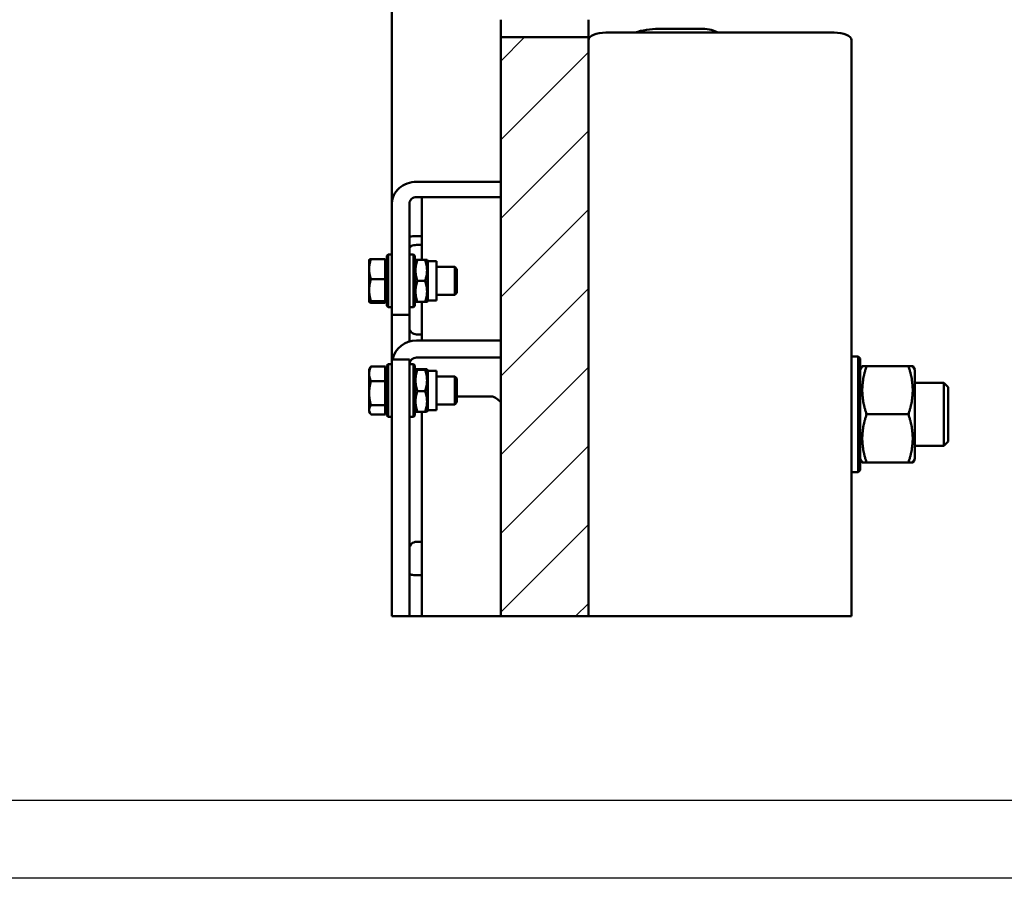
# Model space of a CAD drawing. Header units: millimetres. Extents: x 0 to 10500, y 0 to 7425.
# Tile 25 of 45: x 6548 to 7951, y 2027 to 3251. Entities that reach past the tile are written whole.
import ezdxf

# ---------------------------------------------------------------- set-up
doc = ezdxf.new("R2010")
doc.units = ezdxf.units.MM
doc.header["$LTSCALE"] = 25
for name, color, linetype, lineweight in [('Hatch (ISO)', 7, 'Continuous', 18), ('Symbol (ISO)', 7, 'Continuous', 25), ('Visible (ISO)', 7, 'Continuous', 50)]:
    doc.layers.add(name, color=color, linetype=linetype, lineweight=lineweight)

# ---------------------------------------------------------------- blocks, each defined once
blk = doc.blocks.new('PARTS LIST')
at = {"layer": 'Symbol (ISO)'}
for p, q in [((410.116, 85.535), (240, 85.535)), ((410.116, 81.093), (240, 81.093))]:
    blk.add_line(p, q, dxfattribs=at)

msp = doc.modelspace()

# ---------------------------------------------------------------- hatches: boundary and pattern name
at = {"layer": 'Hatch (ISO)'}
h = msp.add_hatch(dxfattribs=at)
h.set_pattern_fill('ANSI31', color=256, scale=635, style=0)
h.set_pattern_definition([(45, (0, 0), (-56.1266, 56.1266), [])])
h.paths.add_polyline_path([(7358.375, 2400.96), (7233.375, 2400.96), (7233.375, 3226.196), (7358.375, 3226.196)])
h.paths.add_polyline_path([(7233.375, 3626.196), (7233.375, 3551.196), (7358.375, 3551.196), (7358.375, 3626.196)])

# ---------------------------------------------------------------- linework, layer by layer
at = {"layer": 'Visible (ISO)'}
for p, q in [((7078.375, 2989.695), (7078.375, 3451.56)), ((7233.375, 3251.196), (7233.375, 3226.196)), ((7358.375, 3226.196), (7358.375, 3251.196)), ((7708.375, 3232.738), (7383.375, 3232.738)), ((7458.375, 3238.111), (7520.875, 3238.111)), ((7233.375, 3226.196), (7233.375, 2400.96)), ((7358.375, 3226.196), (7233.375, 3226.196)), ((7358.375, 2400.96), (7358.375, 3226.196)), ((7733.375, 3222.172), (7733.375, 2400.96)), ((7113.375, 3020.006), (7233.375, 3020.006)), ((7078.375, 2978.869), (7078.375, 2989.695)), ((7103.375, 2989.695), (7103.375, 2978.869)), ((7233.375, 2998.355), (7113.375, 2998.355)), ((7120.875, 2997.623), (7120.875, 2998.355)), ((7120.875, 2908.861), (7120.875, 2997.623)), ((7078.375, 2978.869), (7078.375, 2961.794)), ((7103.375, 2961.794), (7103.375, 2978.869)), ((7078.375, 2899.294), (7078.375, 2961.794)), ((7103.375, 2961.794), (7103.375, 2899.294)), ((7120.875, 2942.61), (7113.375, 2942.61)), ((7120.875, 2930.11), (7113.375, 2930.11)), ((7045.874, 2908.861), (7045.92, 2908.939)), ((7045.874, 2908.861), (7045.874, 2895.694)), ((7068.874, 2910.031), (7048.554, 2910.031)), ((7068.874, 2910.031), (7068.874, 2881.358)), ((7068.874, 2906.973), (7070.875, 2906.973)), ((7070.875, 2914.486), (7072.75, 2916.361)), ((7070.875, 2843.236), (7070.875, 2914.486)), ((7072.75, 2916.361), (7072.75, 2841.361)), ((7072.75, 2916.361), (7078.375, 2916.361)), ((7109, 2916.361), (7103.375, 2916.361)), ((7109, 2841.361), (7109, 2916.361)), ((7110.875, 2914.486), (7109, 2916.361)), ((7110.875, 2914.486), (7110.875, 2843.236)), ((7110.875, 2906.986), (7111.957, 2908.861)), ((7114.637, 2908.861), (7125.663, 2908.861)), ((7129.425, 2906.986), (7128.342, 2908.861)), ((7129.425, 2906.986), (7129.425, 2850.736)), ((7129.425, 2906.986), (7141.925, 2906.986)), ((7141.925, 2906.986), (7141.925, 2850.736)), ((7045.874, 2895.694), (7045.874, 2865.772)), ((7078.375, 2882.219), (7078.375, 2899.294)), ((7103.375, 2899.294), (7103.375, 2882.219)), ((7141.925, 2898.861), (7167.807, 2898.861)), ((7167.807, 2858.861), (7167.807, 2898.861)), ((7170.875, 2895.793), (7167.807, 2898.861)), ((7170.875, 2895.793), (7170.875, 2861.928)), ((7068.874, 2881.358), (7048.554, 2881.358)), ((7068.874, 2881.358), (7068.874, 2850.187)), ((7078.375, 2836.753), (7078.375, 2882.219)), ((7103.375, 2836.753), (7103.375, 2882.219)), ((7114.637, 2878.861), (7125.663, 2878.861)), ((7045.874, 2865.772), (7045.874, 2848.939)), ((7045.874, 2848.939), (7045.874, 2848.861)), ((7045.874, 2848.861), (7045.92, 2848.782)), ((7068.874, 2850.187), (7048.554, 2850.187)), ((7068.874, 2850.748), (7070.875, 2850.748)), ((7068.874, 2850.187), (7068.874, 2847.69)), ((7110.875, 2850.736), (7111.957, 2848.861)), ((7114.637, 2848.861), (7125.663, 2848.861)), ((7120.875, 2793.926), (7120.875, 2848.861)), ((7129.425, 2850.736), (7128.342, 2848.861)), ((7129.425, 2850.736), (7141.925, 2850.736)), ((7141.925, 2858.861), (7167.807, 2858.861)), ((7170.875, 2861.928), (7167.807, 2858.861)), ((7068.874, 2847.69), (7048.554, 2847.69)), ((7070.875, 2843.236), (7072.75, 2841.361)), ((7072.75, 2841.361), (7078.375, 2841.361)), ((7078.375, 2830.503), (7078.375, 2836.753)), ((7109, 2841.361), (7103.375, 2841.361)), ((7103.375, 2836.753), (7103.375, 2830.503)), ((7110.875, 2843.236), (7109, 2841.361)), ((7078.375, 2830.503), (7103.375, 2830.503)), ((7078.375, 2830.503), (7078.375, 2766.715)), ((7103.375, 2792.504), (7103.375, 2830.503)), ((7120.875, 2802.682), (7113.375, 2802.682)), ((7113.375, 2793.926), (7233.375, 2793.926)), ((7078.375, 2757.027), (7078.375, 2766.715)), ((7078.375, 2766.715), (7103.375, 2766.715)), ((7103.375, 2766.715), (7103.375, 2757.027)), ((7233.375, 2769.567), (7113.375, 2769.567)), ((7742.75, 2771.196), (7733.375, 2771.196)), ((7742.75, 2606.196), (7742.75, 2771.196)), ((7745.875, 2768.071), (7742.75, 2771.196)), ((7745.875, 2768.071), (7745.875, 2609.321)), ((7045.874, 2752.733), (7047.301, 2755.204)), ((7045.874, 2752.733), (7045.874, 2746.533)), ((7068.874, 2757.077), (7048.554, 2757.077)), ((7068.874, 2757.077), (7068.874, 2735.989)), ((7068.874, 2750.845), (7070.875, 2750.845)), ((7070.875, 2758.358), (7072.75, 2760.233)), ((7070.875, 2687.108), (7070.875, 2758.358)), ((7072.75, 2760.233), (7072.75, 2685.233)), ((7072.75, 2760.233), (7078.375, 2760.233)), ((7078.375, 2705.872), (7078.375, 2757.027)), ((7109, 2760.233), (7103.375, 2760.233)), ((7103.375, 2705.872), (7103.375, 2757.027)), ((7109, 2685.233), (7109, 2760.233)), ((7110.875, 2758.358), (7109, 2760.233)), ((7110.875, 2758.358), (7110.875, 2687.108)), ((7110.875, 2750.858), (7111.962, 2752.741)), ((7114.637, 2753.144), (7125.663, 2753.144)), ((7114.637, 2752.303), (7125.663, 2752.303)), ((7129.425, 2750.858), (7128.337, 2752.741)), ((7129.425, 2750.858), (7129.425, 2694.608)), ((7129.425, 2750.858), (7141.925, 2750.858)), ((7141.925, 2750.858), (7141.925, 2694.608)), ((7745.875, 2752.571), (7748.689, 2757.446)), ((7754.83, 2757.446), (7814.42, 2757.446)), ((7823.375, 2752.571), (7820.56, 2757.446)), ((7823.375, 2624.821), (7823.375, 2752.571)), ((7045.874, 2746.533), (7045.874, 2718.817)), ((7141.925, 2742.733), (7167.807, 2742.733)), ((7167.807, 2702.733), (7167.807, 2742.733)), ((7170.875, 2739.665), (7167.807, 2742.733)), ((7170.875, 2739.665), (7170.875, 2705.8)), ((7068.874, 2735.989), (7048.554, 2735.989)), ((7068.874, 2735.989), (7068.874, 2701.644)), ((7823.375, 2733.696), (7864.74, 2733.696)), ((7864.74, 2643.696), (7864.74, 2733.696)), ((7870.875, 2727.562), (7864.74, 2733.696)), ((7870.875, 2727.562), (7870.875, 2649.831)), ((7045.874, 2718.817), (7045.874, 2695.016)), ((7114.637, 2721.891), (7125.663, 2721.891)), ((7221.515, 2714.174), (7170.875, 2714.174)), ((7045.874, 2695.016), (7045.874, 2692.733)), ((7068.874, 2701.644), (7048.554, 2701.644)), ((7068.874, 2701.644), (7068.874, 2688.388)), ((7068.874, 2694.62), (7070.875, 2694.62)), ((7078.375, 2690.881), (7078.375, 2705.872)), ((7103.375, 2705.872), (7103.375, 2690.881)), ((7110.875, 2694.608), (7111.962, 2692.724)), ((7129.425, 2694.608), (7128.337, 2692.724)), ((7129.425, 2694.608), (7141.925, 2694.608)), ((7141.925, 2702.733), (7167.807, 2702.733)), ((7170.875, 2705.8), (7167.807, 2702.733)), ((7045.874, 2692.733), (7047.301, 2690.261)), ((7068.874, 2688.388), (7048.554, 2688.388)), ((7070.875, 2687.108), (7072.75, 2685.233)), ((7072.75, 2685.233), (7078.375, 2685.233)), ((7078.375, 2400.96), (7078.375, 2690.881)), ((7103.375, 2690.881), (7103.375, 2400.96)), ((7109, 2685.233), (7103.375, 2685.233)), ((7110.875, 2687.108), (7109, 2685.233)), ((7114.637, 2692.321), (7125.663, 2692.321)), ((7120.875, 2400.96), (7120.875, 2692.321)), ((7754.83, 2688.696), (7814.42, 2688.696)), ((7823.375, 2643.696), (7864.74, 2643.696)), ((7870.875, 2649.831), (7864.74, 2643.696)), ((7745.875, 2624.821), (7748.689, 2619.946)), ((7823.375, 2624.821), (7820.56, 2619.946)), ((7754.83, 2619.946), (7814.42, 2619.946)), ((7742.75, 2606.196), (7733.375, 2606.196)), ((7745.875, 2609.321), (7742.75, 2606.196)), ((7113.375, 2506.936), (7120.875, 2506.936)), ((7120.875, 2459.336), (7113.375, 2459.336)), ((7103.375, 2400.96), (7078.375, 2400.96)), ((7113.375, 2400.96), (7103.375, 2400.96)), ((7120.875, 2400.96), (7113.375, 2400.96)), ((7233.375, 2400.96), (7120.875, 2400.96)), ((7358.375, 2400.96), (7233.375, 2400.96)), ((7733.375, 2400.96), (7358.375, 2400.96))]:
    msp.add_line(p, q, dxfattribs=at)
for centre, major_axis, ratio, start_param, end_param in [((7383.375, 3222.172), (-25, 0), 0.42261826, 4.71238898, 6.28318531), ((7458.375, 3147.48), (-100, 0), 0.90630779, 4.71238898, 5.058444), ((7520.875, 3227.545), (-25, 0), 0.42261826, 3.65537921, 4.71238898), ((7708.375, 3222.172), (25, 0), 0.42261826, 0, 1.57079633), ((7113.375, 2989.695), (-35, 0), 0.8660254, 4.71238898, 6.28318531), ((7113.375, 2989.695), (-10, 0), 0.8660254, 4.71238898, 6.28318531), ((7113.375, 2925.11), (-35, 0), 0.5, 4.71238898, 5.00214068), ((7113.375, 2925.11), (-10, 0), 0.5, 4.71238898, 6.28318531), ((7113.375, 2811.342), (-10, 0), 0.8660254, 0, 1.57079633), ((7113.375, 2759.823), (-35, 0), 0.97437006, 4.71238898, 6.07969302), ((7113.375, 2759.823), (-10, 0), 0.97437006, 4.71238898, 6.24112388), ((7245.875, 2689.174), (-24.839, 24.839), 0.11393561, 5.34943416, 6.16973891), ((7113.375, 2497.192), (-10, 0), 0.97437006, 4.71238898, 6.28318531), ((7113.375, 2461.586), (-10, 0), 0.22495105, 0, 1.57079633)]:
    msp.add_ellipse(centre, major_axis=major_axis, ratio=ratio, start_param=start_param, end_param=end_param, dxfattribs=at)
for points, weights in [([(7048.554, 2910.031), (7045.874, 2902.348), (7045.874, 2895.694)], [1, 1.0379548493, 1]), ([(7045.92, 2908.939), (7046.213, 2909.447), (7048.554, 2910.031)], [1.00860777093, 1.0330055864, 1]), ([(7111.957, 2908.861), (7111.957, 2908.861), (7114.637, 2908.861)], [1.07735026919, 1.07735026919, 1]), ([(7114.637, 2908.861), (7109.637, 2893.861), (7114.637, 2878.861)], [1, 1.15470053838, 1]), ([(7125.663, 2878.861), (7130.663, 2893.861), (7125.663, 2908.861)], [1, 1.15470053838, 1]), ([(7125.663, 2908.861), (7128.342, 2908.861), (7128.342, 2908.861)], [1, 1.07735026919, 1.07735026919]), ([(7045.874, 2895.694), (7045.874, 2889.041), (7048.554, 2881.358)], [1, 1.0379548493, 1]), ([(7048.554, 2881.358), (7045.874, 2873.006), (7045.874, 2865.772)], [1, 1.0379548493, 1]), ([(7114.637, 2878.861), (7109.637, 2863.861), (7114.637, 2848.861)], [1, 1.15470053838, 1]), ([(7125.663, 2848.861), (7130.663, 2863.861), (7125.663, 2878.861)], [1, 1.15470053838, 1]), ([(7045.874, 2865.772), (7045.874, 2858.539), (7048.554, 2850.187)], [1, 1.0379548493, 1]), ([(7048.554, 2850.187), (7045.874, 2849.518), (7045.874, 2848.939)], [1, 1.0379548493, 1]), ([(7045.874, 2848.939), (7045.874, 2848.359), (7048.554, 2847.69)], [1, 1.0379548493, 1]), ([(7114.637, 2848.861), (7111.957, 2848.861), (7111.957, 2848.861)], [1, 1.07735026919, 1.07735026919]), ([(7128.342, 2848.861), (7128.342, 2848.861), (7125.663, 2848.861)], [1.07735026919, 1.07735026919, 1]), ([(7048.554, 2757.077), (7045.874, 2751.427), (7045.874, 2746.533)], [1, 1.0379548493, 1]), ([(7047.301, 2755.204), (7047.825, 2756.11), (7048.554, 2757.077)], [1.01477992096, 1.01005230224, 1]), ([(7114.637, 2753.144), (7109.637, 2752.724), (7114.637, 2752.303)], [1, 1.15470053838, 1]), ([(7114.637, 2752.303), (7109.637, 2737.097), (7114.637, 2721.891)], [1, 1.15470053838, 1]), ([(7125.663, 2752.303), (7130.663, 2752.724), (7125.663, 2753.144)], [1, 1.15470053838, 1]), ([(7125.663, 2721.891), (7130.663, 2737.097), (7125.663, 2752.303)], [1, 1.15470053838, 1]), ([(7748.689, 2757.446), (7748.689, 2757.446), (7754.83, 2757.446)], [1.07735026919, 1.07735026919, 1]), ([(7754.83, 2757.446), (7743.371, 2723.071), (7754.83, 2688.696)], [1, 1.15470053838, 1]), ([(7814.42, 2757.446), (7820.56, 2757.446), (7820.56, 2757.446)], [1, 1.07735026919, 1.07735026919]), ([(7814.42, 2688.696), (7825.878, 2723.071), (7814.42, 2757.446)], [1, 1.15470053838, 1]), ([(7045.874, 2746.533), (7045.874, 2741.64), (7048.554, 2735.989)], [1, 1.0379548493, 1]), ([(7048.554, 2735.989), (7045.874, 2726.786), (7045.874, 2718.817)], [1, 1.0379548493, 1]), ([(7045.874, 2718.817), (7045.874, 2710.847), (7048.554, 2701.644)], [1, 1.0379548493, 1]), ([(7114.637, 2721.891), (7109.637, 2707.106), (7114.637, 2692.321)], [1, 1.15470053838, 1]), ([(7125.663, 2692.321), (7130.663, 2707.106), (7125.663, 2721.891)], [1, 1.15470053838, 1]), ([(7048.554, 2701.644), (7045.874, 2698.092), (7045.874, 2695.016)], [1, 1.0379548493, 1]), ([(7045.874, 2695.016), (7045.874, 2691.94), (7048.554, 2688.388)], [1, 1.0379548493, 1]), ([(7114.637, 2692.321), (7112.07, 2692.537), (7111.962, 2692.724)], [1, 1.0738437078, 1.07719130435]), ([(7128.337, 2692.724), (7128.229, 2692.537), (7125.663, 2692.321)], [1.07719130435, 1.0738437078, 1]), ([(7754.83, 2688.696), (7743.371, 2654.321), (7754.83, 2619.946)], [1, 1.15470053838, 1]), ([(7814.42, 2619.946), (7825.878, 2654.321), (7814.42, 2688.696)], [1, 1.15470053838, 1]), ([(7754.83, 2619.946), (7748.689, 2619.946), (7748.689, 2619.946)], [1, 1.07735026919, 1.07735026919]), ([(7820.56, 2619.946), (7820.56, 2619.946), (7814.42, 2619.946)], [1.07735026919, 1.07735026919, 1])]:
    msp.add_rational_spline(points, weights, degree=2, dxfattribs=at)

# ---------------------------------------------------------------- block references
at = {"layer": 'Symbol (ISO)', "xscale": 25, "yscale": 25, "zscale": 25}
msp.add_blockref('PARTS LIST', (0, 0), dxfattribs=at)

doc.saveas('drawing.dxf')
